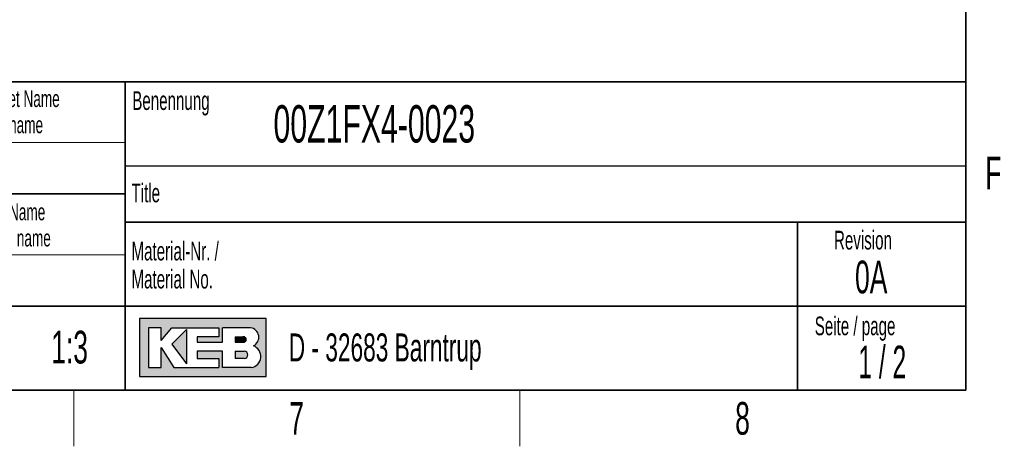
# Model space of a CAD drawing. Header units: millimetres. Extents: x 5 to 418, y 2 to 292.
# Tile 14 of 20: x 307 to 412, y 6 to 52. Entities that reach past the tile are written whole.
import ezdxf

# ---------------------------------------------------------------- set-up
doc = ezdxf.new("R2010")
doc.units = ezdxf.units.MM
doc.layers.add('SLD-0', color=7, linetype='Continuous')
doc.styles.add('SLDTEXTSTYLE0', font='TXT', dxfattribs={"width": 0.605})
doc.styles.add('SLDTEXTSTYLE1', font='TXT', dxfattribs={"width": 0.563})

msp = doc.modelspace()

# ---------------------------------------------------------------- hatches: boundary and pattern name
at = {"linetype": 'Continuous'}
h = msp.add_hatch(color=7, dxfattribs=at)
h.paths.add_polyline_path([(319.519086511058, 13.45626988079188), (333.083981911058, 13.45626988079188), (333.083981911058, 19.65736492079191), (319.519086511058, 19.65736492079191)], flags=0)
edge = h.paths.add_edge_path(flags=0)
edge.add_arc((331.3188604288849, 15.61738520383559), 1.20464082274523, -81.72003226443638, 70.1709600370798, ccw=False)
edge.add_line((331.4923410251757, 14.42530131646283), (331.480008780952, 14.42519098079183))
edge.add_line((331.480008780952, 14.42519098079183), (328.4331606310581, 14.42519098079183))
edge.add_line((328.4331606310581, 14.42519098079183), (328.4331606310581, 16.16924896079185))
edge.add_line((328.4331606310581, 16.16924896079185), (325.7201815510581, 16.16924896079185))
edge.add_line((325.7201815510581, 16.16924896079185), (325.7201815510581, 15.39411208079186))
edge.add_line((325.7201815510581, 15.39411208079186), (328.0455921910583, 15.39411208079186))
edge.add_line((328.0455921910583, 15.39411208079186), (328.0455921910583, 14.42519098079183))
edge.add_line((328.0455921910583, 14.42519098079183), (323.2009866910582, 14.42519098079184))
edge.add_line((323.2009866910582, 14.42519098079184), (321.8444971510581, 16.55681740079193))
edge.add_line((321.8444971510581, 16.55681740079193), (321.8444971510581, 14.42519098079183))
edge.add_line((321.8444971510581, 14.42519098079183), (320.4880076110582, 14.42519098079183))
edge.add_line((320.4880076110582, 14.42519098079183), (320.4880076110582, 18.68844382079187))
edge.add_line((320.4880076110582, 18.68844382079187), (321.8444971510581, 18.68844382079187))
edge.add_line((321.8444971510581, 18.68844382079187), (321.8444971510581, 17.33195428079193))
edge.add_line((321.8444971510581, 17.33195428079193), (323.0072024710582, 18.68844382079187))
edge.add_line((323.0072024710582, 18.68844382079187), (328.0455921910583, 18.68844382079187))
edge.add_line((328.0455921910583, 18.68844382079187), (328.0455921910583, 17.71952272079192))
edge.add_line((328.0455921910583, 17.71952272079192), (325.7201815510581, 17.71952272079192))
edge.add_line((325.7201815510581, 17.71952272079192), (325.7201815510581, 17.13817006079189))
edge.add_line((325.7201815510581, 17.13817006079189), (328.4331606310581, 17.13817006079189))
edge.add_line((328.4331606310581, 17.13817006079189), (328.4331606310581, 18.68844382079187))
edge.add_line((328.4331606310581, 18.68844382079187), (331.4242487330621, 18.68844382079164))
edge.add_line((331.4242487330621, 18.68844382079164), (331.4256482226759, 18.68844382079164))
edge.add_line((331.4256482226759, 18.68844382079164), (331.4259454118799, 18.68845828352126))
edge.add_arc((331.2860949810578, 17.67430640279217), 1.023749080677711, -64.45894120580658, 82.14849338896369, ccw=False)
msp.add_hatch(color=7, dxfattribs=at).paths.add_polyline_path([(324.5574762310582, 14.81275942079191), (324.557476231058, 18.49465960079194), (323.0072024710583, 16.94438584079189)], flags=0)
h = msp.add_hatch(color=7, dxfattribs=at)
edge = h.paths.add_edge_path(flags=0)
edge.add_line((329.7896501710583, 17.13817006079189), (330.6013652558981, 17.13817006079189))
edge.add_arc((330.6568434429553, 17.42884639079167), 0.2959232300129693, 259.1945394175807, 460.8054605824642)
edge.add_line((330.6013652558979, 17.71952272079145), (329.7896501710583, 17.71952272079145))
edge.add_line((329.7896501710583, 17.71952272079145), (329.7896501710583, 17.13817006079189))
h = msp.add_hatch(color=7, dxfattribs=at)
edge = h.paths.add_edge_path(flags=0)
edge.add_line((329.7896501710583, 15.39411208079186), (330.7588584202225, 15.39411208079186))
edge.add_arc((330.7588584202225, 15.78168052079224), 0.3875684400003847, 270.0000000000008, 450.0000000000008)
edge.add_line((330.7588584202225, 16.16924896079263), (330.7386620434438, 16.16924896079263))
edge.add_line((330.7386620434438, 16.16924896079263), (329.7896501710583, 16.16924896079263))
edge.add_line((329.7896501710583, 16.16924896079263), (329.7896501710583, 15.39411208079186))

# ---------------------------------------------------------------- linework, layer by layer
at = {"layer": 'SLD-0', "lineweight": 35}
for p, q in [((408, 12), (408, 282.5)), ((318, 45), (266.3304509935, 45)), ((318, 45), (318, 12)), ((318, 45), (318, 40.1053465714)), ((318, 45), (408, 45)), ((318, 45), (318, 12)), ((408, 45), (408, 12)), ((266.3304509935, 33), (318, 33)), ((408, 30), (318, 30)), ((390, 12), (390, 30)), ((266.3304509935, 21), (318, 21)), ((318, 21), (390, 21)), ((390, 21), (408, 21)), ((26, 12), (408, 12)), ((266.3304509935, 12), (318, 12)), ((408, 12), (318, 12))]:
    msp.add_line(p, q, dxfattribs=at)
at = {"layer": 'SLD-0', "lineweight": 18}
for p, q in [((266.3304509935, 38.5), (318, 38.5)), ((266.3304509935, 26.5), (318, 26.5)), ((312.5, 6), (312.5, 12)), ((360.25, 6), (360.25, 12))]:
    msp.add_line(p, q, dxfattribs=at)
at = {"layer": 'SLD-0'}
for p, q in [((318, 36), (408, 36)), ((331.4242487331, 18.6884438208), (331.4256482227, 18.6884438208)), ((331.4256482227, 18.6884438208), (331.4259454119, 18.6884582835)), ((331.480008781, 14.4251909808), (331.4923410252, 14.4253013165))]:
    msp.add_line(p, q, dxfattribs=at)
at = {"layer": 'SLD-0', "linetype": 'Continuous'}
for p, q in [((333.0839819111, 19.6573649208), (319.5190865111, 19.6573649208)), ((319.5190865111, 19.6573649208), (319.5190865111, 13.4562698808)), ((333.0839819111, 13.4562698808), (333.0839819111, 19.6573649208)), ((321.8444971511, 18.6884438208), (320.4880076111, 18.6884438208)), ((320.4880076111, 18.6884438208), (320.4880076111, 14.4251909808)), ((321.8444971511, 17.3319542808), (323.0072024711, 18.6884438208)), ((321.8444971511, 17.3319542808), (321.8444971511, 18.6884438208)), ((323.0072024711, 18.6884438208), (328.0455921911, 18.6884438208)), ((324.5574762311, 18.4946596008), (323.0072024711, 16.9443858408)), ((324.5574762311, 18.4946596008), (324.5574762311, 14.8127594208)), ((328.0455921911, 18.6884438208), (328.0455921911, 17.7195227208)), ((331.4242487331, 18.6884438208), (328.4331606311, 18.6884438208)), ((328.4331606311, 17.1381700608), (328.4331606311, 18.6884438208)), ((331.4242487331, 18.6884438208), (331.4256482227, 18.6884438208)), ((331.4256482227, 18.6884438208), (331.4259454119, 18.6884582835)), ((323.0072024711, 16.9443858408), (324.5574762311, 14.8127594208)), ((325.7201815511, 17.7195227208), (325.7201815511, 17.1381700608)), ((328.0455921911, 17.7195227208), (325.7201815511, 17.7195227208)), ((325.7201815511, 17.1381700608), (328.4331606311, 17.1381700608)), ((329.7896501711, 17.7195227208), (330.6013652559, 17.7195227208)), ((329.7896501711, 17.7195227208), (329.7896501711, 17.1381700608)), ((329.7896501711, 17.1381700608), (330.6013652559, 17.1381700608)), ((321.8444971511, 14.4251909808), (321.8444971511, 16.5568174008)), ((321.8444971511, 16.5568174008), (323.2009866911, 14.4251909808)), ((325.7201815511, 16.1692489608), (325.7201815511, 15.3941120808)), ((328.4331606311, 16.1692489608), (325.7201815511, 16.1692489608)), ((328.4331606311, 14.4251909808), (328.4331606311, 16.1692489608)), ((329.7896501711, 16.1692489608), (330.7588584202, 16.1692489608)), ((329.7896501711, 16.1692489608), (329.7896501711, 15.3941120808)), ((330.7386620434, 16.1692489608), (330.7588584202, 16.1692489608)), ((325.7201815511, 15.3941120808), (328.0455921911, 15.3941120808)), ((328.0455921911, 15.3941120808), (328.0455921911, 14.4251909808)), ((330.7588584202, 15.3941120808), (329.7896501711, 15.3941120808)), ((320.4880076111, 14.4251909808), (321.8444971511, 14.4251909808)), ((323.2009866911, 14.4251909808), (328.0455921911, 14.4251909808)), ((331.480008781, 14.4251909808), (328.4331606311, 14.4251909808)), ((331.480008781, 14.4251909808), (331.4923410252, 14.4253013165)), ((319.5190865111, 13.4562698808), (333.0839819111, 13.4562698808))]:
    msp.add_line(p, q, dxfattribs=at)
for centre, radius, start, end in [((331.2860949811, 17.6743064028), 1.023749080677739, 295.5410587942, 82.148493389), ((330.656843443, 17.4288463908), 0.2959232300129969, 259.1945394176, 100.8054605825), ((330.7588584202, 15.7816805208), 0.3875684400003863, 270, 90), ((331.3188604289, 15.6173852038), 1.204640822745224, 278.2799677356, 70.1709600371)]:
    msp.add_arc(centre, radius, start, end, dxfattribs=at)

# ---------------------------------------------------------------- texts
at = {"layer": 'SLD-0'}
for s, insert, char_height, attachment_point, style in [('Gezeichnet Name', (305.1708434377, 44.1039425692), 1.8, 2, 'SLDTEXTSTYLE0'), ('Benennung', (318.7636716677, 43.9908879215), 2, 1, 'SLDTEXTSTYLE0'), ('00Z1FX4-0023', (333.8826865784, 42.5045188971), 4, 1, 'SLDTEXTSTYLE0'), ('Drawn name', (305.0870934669, 41.303942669), 1.8, 2, 'SLDTEXTSTYLE0'), ('F', (410.9536166, 37.0010772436), 3.5, 2, 'SLDTEXTSTYLE0'), ('Title', (318.6797653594, 34.1107265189), 2, 1, 'SLDTEXTSTYLE0'), ('Geprüft Name', (304.8761939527, 31.9851255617), 1.8, 2, 'SLDTEXTSTYLE0'), ('Approved name', (304.900256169, 29.1851256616), 1.8, 2, 'SLDTEXTSTYLE0'), ('Revision', (393.8965220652, 29.0591225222), 2, 1, 'SLDTEXTSTYLE0'), ('Material-Nr. /', (318.6797653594, 27.8878268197), 2, 1, 'SLDTEXTSTYLE0'), ('0A', (396.1497209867, 25.867294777), 3.5, 1, 'SLDTEXTSTYLE0'), ('Material No.', (318.6797653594, 24.8878267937), 2, 1, 'SLDTEXTSTYLE0'), ('Seite / page', (391.8390568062, 19.8830679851), 2, 1, 'SLDTEXTSTYLE0'), ('1:3', (312.0485231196, 18.3609001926), 3.5, 2, 'SLDTEXTSTYLE0'), ('D - 32683 Barntrup', (335.5202035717, 18.0786992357), 3, 1, 'SLDTEXTSTYLE0'), ('1 / 2', (399.0662699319, 16.770651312), 3.5, 2, 'SLDTEXTSTYLE1'), ('7', (336.3527123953, 10.7429955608), 3.5, 2, 'SLDTEXTSTYLE0'), ('8', (384.1027123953, 10.7429955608), 3.5, 2, 'SLDTEXTSTYLE0')]:
    msp.add_mtext(s, dxfattribs=dict(at, insert=insert, char_height=char_height, attachment_point=attachment_point, style=style))

doc.saveas('drawing.dxf')
